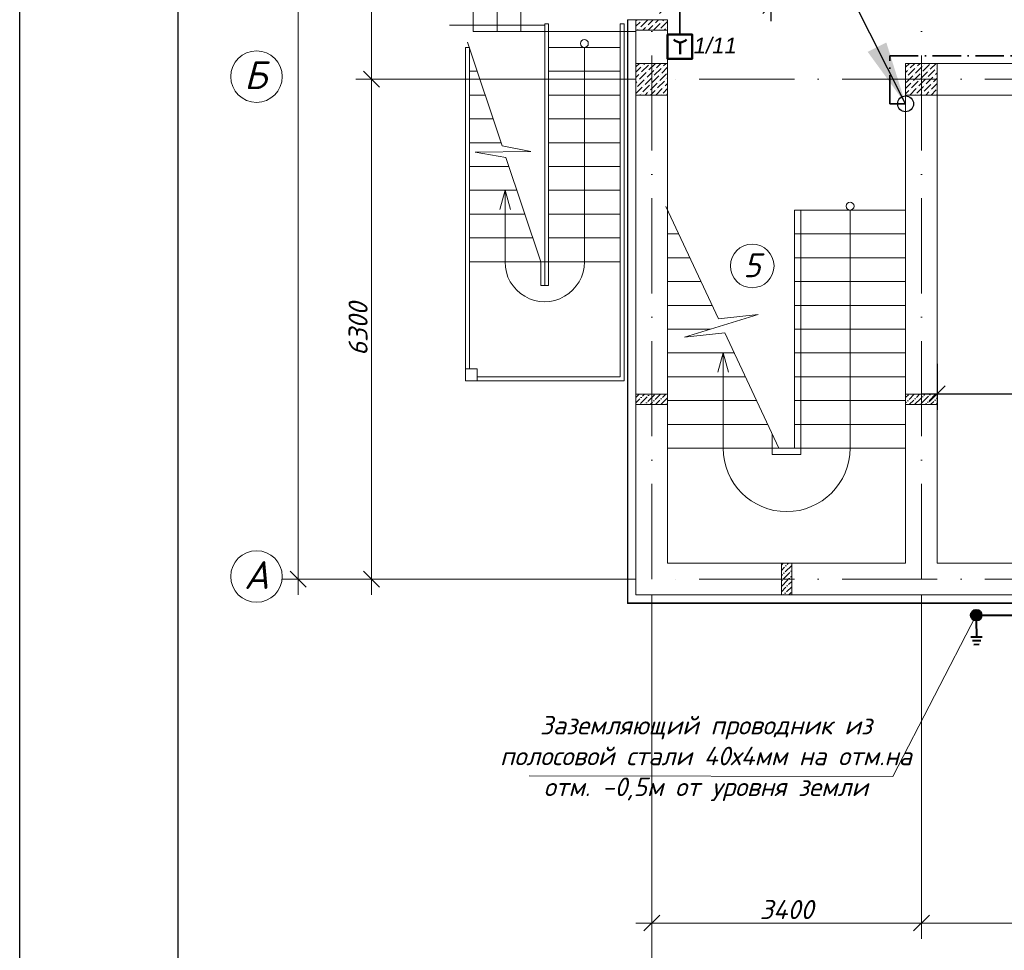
# Model space of a CAD drawing. Header units: millimetres. Extents: x 1114507 to 93926427, y 174473 to 817039.
# Tile 84 of 256: x 1614753 to 1627166, y 475322 to 487051. Entities that reach past the tile are written whole.
import ezdxf

# ---------------------------------------------------------------- set-up
doc = ezdxf.new("R2010")
doc.units = ezdxf.units.MM
doc.linetypes.add('ACAD-1 эт$0$Пл-секц-основа$0$ACAD_ISO10W100', pattern=[18, 12, -3, 0, -3])
doc.linetypes.add('ACAD_ISO10W100', pattern=[18, 12, -3, 0, -3])
for name, color, linetype, lineweight in [('AUDIT_D_200531202138-12', 251, 'Continuous', 20), ('expl', 234, 'Continuous', 13), ('PLAN', 250, 'Continuous', 25), ('SHEMA', 174, 'Continuous', 25), ('Основная', 7, 'Continuous', 50), ('Размер 1', 251, 'Continuous', 20), ('размеры', 12, 'Continuous', 15), ('Разметка', 255, 'Continuous', 30), ('ЭЛ', 20, 'Continuous', 50)]:
    doc.layers.add(name, color=color, linetype=linetype, lineweight=lineweight)
doc.layers.add('kcd_tx', color=7, linetype='Continuous')
doc.layers.add('PDF_Эл.линия силовых сетей', color=7, linetype='Continuous')
doc.styles.get("Standard").update_dxf_attribs({"font": 'isocpeui.ttf'})
doc.styles.add('X_ISO', font='isocpeui.ttf')
doc.linetypes.add('FENCELINE1', pattern='A,6.35,-2.54,[133,ltypeshp.shx,S=2.54,R=0,X=-2.54,Y=0],-2.54,25.4', length=36.83)
doc.dimstyles.new('Внешние', dxfattribs={"dimtxt": 800, "dimasz": 800, "dimexe": 800, "dimexo": 100, "dimgap": 300, "dimtad": 1, "dimdec": 0, "dimzin": 9, "dimtxsty": 'Standard', "dimblk": 'ARCHTICK', "dimcen": 800, "dimdle": 800, "dimadec": 0, "dimazin": 0, "dimtfac": 1, "dimtdec": 0, "dimtmove": 0, "dimatfit": 3, "dimfxl": 0, "dimarcsym": 0})
doc.dimstyles.new('Санжар', dxfattribs={"dimtxt": 240, "dimasz": 200, "dimexe": 200, "dimexo": 200, "dimgap": 50, "dimtad": 1, "dimdec": 0, "dimtxsty": 'Standard', "dimblk": 'OBLIQUE', "dimcen": 2.5, "dimdle": 200, "dimclrd": 152, "dimclre": 152, "dimclrt": 152, "dimadec": 0, "dimazin": 0, "dimtfac": 1, "dimtdec": 0, "dimtmove": 0, "dimatfit": 3, "dimldrblk": 'OBLIQUE', "dimfxl": 0, "dimlwd": 0, "dimlwe": 0, "dimarcsym": 0})

# ---------------------------------------------------------------- blocks, each defined once
blk = doc.blocks.new('_Oblique')
at = {"color": 0, "linetype": 'ByBlock', "lineweight": -2}
blk.add_line((-0.5, -0.5), (0.5, 0.5), dxfattribs=at)
blk = doc.blocks.new('blok1qavmak')
at = {"lineweight": 0, "ltscale": 100}
h = blk.add_hatch(dxfattribs=at)
h.set_pattern_fill('ANSI36', color=256, scale=15, style=0)
h.set_pattern_definition([(45, (582691.36, -605021.81), (25.2569703, 92.6088912), [119.0625, -23.8125, 0, -23.8125])])
h.paths.add_polyline_path([(1492161, 769155), (1492161, 769025), (1491761, 769025), (1491761, 769155)])
h = blk.add_hatch(dxfattribs=at)
h.set_pattern_fill('ANSI36', color=256, scale=15, style=0)
h.set_pattern_definition([(45, (579291.36, -605021.81), (25.2569703, 92.6088912), [119.0625, -23.8125, 0, -23.8125])])
h.paths.add_polyline_path([(1495561, 769155), (1495561, 769025), (1495161, 769025), (1495161, 769155)])
h = blk.add_hatch(dxfattribs=at)
h.set_pattern_fill('ANSI36', color=256, scale=15, style=0)
h.set_pattern_definition([(45, (699722.21, -87289.347), (25.2569703, 92.6088912), [119.0625, -23.8125, 0, -23.8125])])
h.paths.add_polyline_path([(1493726, 766625), (1493596, 766625), (1493596, 767025), (1493726, 767025)])
at = {"color": 1, "linetype": 'ACAD_ISO10W100', "lineweight": 0, "ltscale": 100}
for p, q in [((1491961, 782425), (1491961, 766825)), ((1495361, 782425), (1495361, 766825)), ((1518961, 773125), (1491961, 773125)), ((1518961, 766825), (1491961, 766825))]:
    blk.add_line(p, q, dxfattribs=at)
at = {"color": 0, "lineweight": 0}
for p, q in [((1489711, 775525), (1489711, 773725)), ((1490011, 775525), (1490011, 773725)), ((1490311, 775525), (1490311, 773725)), ((1491761, 773725), (1489711, 773725))]:
    blk.add_line(p, q, dxfattribs=at)
at = {"color": 252, "lineweight": 0, "ltscale": 100}
for p, q in [((1491654, 773875), (1491654, 766518)), ((1491654, 773875), (1491761, 773875)), ((1491654, 773875), (1491761, 773875)), ((1491654, 766518), (1496561, 766518))]:
    blk.add_line(p, q, dxfattribs=at)
at = {"color": 32, "lineweight": 0, "ltscale": 100}
for p, q in [((1491661, 773875), (1491661, 766525)), ((1491661, 766525), (1496561, 766525))]:
    blk.add_line(p, q, dxfattribs=at)
at = {"lineweight": 0, "ltscale": 100}
for p, q in [((1491761, 773875), (1492161, 773875)), ((1490611, 773825), (1490611, 770525)), ((1490661, 773825), (1490611, 773825)), ((1490661, 773825), (1490661, 770525)), ((1491561, 773825), (1491561, 769375)), ((1491561, 773825), (1491611, 773825)), ((1491611, 773825), (1491611, 769325)), ((1491761, 773745), (1491761, 766625)), ((1492161, 773745), (1492161, 767025)), ((1489611, 773525), (1489661, 773525)), ((1489611, 773525), (1489611, 769475, 0)), ((1490074, 772285), (1489639, 773591)), ((1489661, 773525), (1489661, 769475, 0)), ((1491561, 773525), (1490661, 773525)), ((1502911, 773325), (1495161, 773325)), ((1489661, 773225), (1489761, 773225)), ((1491561, 773225), (1490661, 773225)), ((1489661, 772925), (1489861, 772925)), ((1491561, 772925), (1490661, 772925)), ((1495161, 772925), (1495161, 767025)), ((1502911, 772925), (1495561, 772925)), ((1495561, 772925), (1495561, 767025)), ((1489661, 772625), (1489961, 772625)), ((1491561, 772625), (1490661, 772625)), ((1489661, 772325), (1490061, 772325)), ((1490437, 772215), (1490074, 772285)), ((1491561, 772325), (1490661, 772325)), ((1489733, 772207), (1490437, 772215)), ((1490123, 772138), (1489733, 772207)), ((1490561, 770825), (1490123, 772138)), ((1489661, 772025), (1490161, 772025)), ((1491561, 772025), (1490661, 772025)), ((1489661, 771725), (1490261, 771725)), ((1491561, 771725), (1490661, 771725)), ((1492801, 770104), (1492140, 771519)), ((1489661, 771425), (1490361, 771425)), ((1491561, 771425), (1490661, 771425)), ((1495161, 771475), (1493761, 771475)), ((1493761, 768475), (1493761, 771475)), ((1492301, 771175), (1492161, 771175)), ((1495161, 771175), (1493761, 771175)), ((1489661, 771125), (1490461, 771125)), ((1491561, 771125), (1490661, 771125)), ((1489661, 770825), (1490561, 770825)), ((1490561, 770825), (1490561, 770525)), ((1490561, 770825), (1490611, 770825)), ((1490661, 770825), (1490611, 770825)), ((1491561, 770825), (1490661, 770825)), ((1492441, 770875), (1492161, 770875)), ((1495161, 770875), (1493761, 770875)), ((1490661, 770525, 0), (1490561, 770525, 0)), ((1492581, 770575), (1492161, 770575)), ((1495161, 770575), (1493761, 770575)), ((1492721, 770275), (1492161, 770275)), ((1495161, 770275), (1493761, 770275)), ((1492375, 769875), (1493304, 770158)), ((1493304, 770158), (1492801, 770104)), ((1492703, 769975), (1492161, 769975)), ((1492882, 769930), (1492375, 769875)), ((1493561, 768475), (1492882, 769930)), ((1495161, 769975), (1493761, 769975)), ((1493001, 769675), (1492161, 769675)), ((1495161, 769675), (1493761, 769675)), ((1489761, 769375, 0), (1491561, 769375, 0)), ((1489761, 769325, 0), (1491611, 769325, 0)), ((1493141, 769375), (1492161, 769375)), ((1495161, 769375), (1493761, 769375)), ((1493281, 769075), (1492161, 769075)), ((1495161, 769075), (1493761, 769075)), ((1493421, 768775), (1492161, 768775)), ((1495161, 768775), (1493761, 768775)), ((1495161, 768475), (1492161, 768475)), ((1492161, 767025), (1495161, 767025)), ((1495561, 767025), (1496561, 767025)), ((1491761, 766625), (1496561, 766625))]:
    blk.add_line(p, q, dxfattribs=at)
at = {"linetype": 'Continuous', "lineweight": 0, "ltscale": 100}
for p, q in [((1491761, 773860, 0), (1491776, 773875, 0)), ((1491822, 773786, 0), (1491906, 773870, 0)), ((1491915, 773811, 0), (1491978, 773875, 0)), ((1492007, 773837, 0), (1492046, 773875, 0)), ((1492100, 773862, 0), (1492113, 773875, 0)), ((1491761, 773792, 0), (1491814, 773845, 0)), ((1491781, 773745, 0), (1491788, 773752, 0)), ((1491805, 773769, 0), (1491805, 773769, 0)), ((1491830, 773862, 0), (1491830, 773862, 0)), ((1491848, 773745, 0), (1491881, 773778, 0)), ((1491898, 773794, 0), (1491898, 773794, 0)), ((1491916, 773745, 0), (1491973, 773803, 0)), ((1491983, 773745, 0), (1492066, 773828, 0)), ((1491990, 773820, 0), (1491990, 773820, 0)), ((1492058, 773752, 0), (1492058, 773752, 0)), ((1492075, 773769, 0), (1492159, 773853, 0)), ((1492083, 773845, 0), (1492083, 773845, 0)), ((1492118, 773745, 0), (1492133, 773761, 0)), ((1492150, 773778, 0), (1492150, 773778, 0)), ((1491761, 773212), (1491825, 773276)), ((1491766, 773285), (1491806, 773325)), ((1491833, 773217), (1491918, 773302)), ((1491842, 773293), (1491842, 773293)), ((1491859, 773310), (1491874, 773325)), ((1491926, 773243), (1492008, 773325)), ((1491934, 773318), (1491934, 773318)), ((1491993, 773175), (1492078, 773260)), ((1492002, 773251), (1492002, 773251)), ((1492019, 773268), (1492076, 773325)), ((1492086, 773201), (1492161, 773275)), ((1492094, 773276), (1492094, 773276)), ((1492111, 773293), (1492143, 773325)), ((1495161, 773277), (1495209, 773325)), ((1495194, 773175), (1495278, 773260)), ((1495202, 773251), (1495202, 773251)), ((1495219, 773268), (1495276, 773325)), ((1495286, 773201), (1495371, 773285)), ((1495295, 773276), (1495295, 773276)), ((1495312, 773293), (1495344, 773325)), ((1495379, 773226), (1495463, 773310)), ((1495387, 773302), (1495387, 773302)), ((1495404, 773318), (1495411, 773325)), ((1495472, 773251), (1495546, 773325)), ((1495547, 773260), (1495547, 773260)), ((1491761, 773145), (1491800, 773184)), ((1491808, 773125), (1491892, 773209)), ((1491817, 773201), (1491817, 773201)), ((1491876, 773057), (1491960, 773142)), ((1491884, 773133), (1491884, 773133)), ((1491901, 773150), (1491985, 773234)), ((1491909, 773226), (1491909, 773226)), ((1491968, 773083), (1492052, 773167)), ((1491977, 773158), (1491977, 773158)), ((1492061, 773108), (1492145, 773192)), ((1492069, 773184), (1492069, 773184)), ((1492153, 773133), (1492161, 773141)), ((1495161, 773210), (1495185, 773234)), ((1495169, 773083), (1495253, 773167)), ((1495177, 773158), (1495177, 773158)), ((1495261, 773108), (1495345, 773192)), ((1495270, 773184), (1495270, 773184)), ((1495329, 773041), (1495413, 773125)), ((1495354, 773133), (1495438, 773217)), ((1495362, 773209), (1495362, 773209)), ((1495421, 773066), (1495505, 773150)), ((1495430, 773142), (1495430, 773142)), ((1495446, 773158), (1495531, 773243)), ((1495455, 773234), (1495455, 773234)), ((1495514, 773091), (1495561, 773138)), ((1495522, 773167), (1495522, 773167)), ((1495539, 773184), (1495561, 773206)), ((1491761, 773077), (1491774, 773091)), ((1491761, 772943), (1491842, 773024)), ((1491766, 773015), (1491766, 773015)), ((1491783, 773032), (1491867, 773116)), ((1491791, 773108), (1491791, 773108)), ((1491850, 772965), (1491934, 773049)), ((1491859, 773041), (1491859, 773041)), ((1491943, 772990), (1492027, 773074)), ((1491951, 773066), (1491951, 773066)), ((1492013, 772925), (1492094, 773007)), ((1492035, 773015), (1492120, 773100)), ((1492044, 773091), (1492044, 773091)), ((1492103, 772948), (1492161, 773006)), ((1492111, 773024), (1492111, 773024)), ((1492128, 773041), (1492161, 773073)), ((1492136, 773116), (1492136, 773116)), ((1495161, 773008), (1495228, 773074)), ((1495213, 772925), (1495295, 773007)), ((1495236, 773015), (1495320, 773100)), ((1495244, 773091), (1495244, 773091)), ((1495303, 772948), (1495387, 773032)), ((1495312, 773024), (1495312, 773024)), ((1495337, 773116), (1495337, 773116)), ((1495396, 772973), (1495480, 773057)), ((1495404, 773049), (1495404, 773049)), ((1495489, 772999), (1495561, 773071)), ((1495497, 773074), (1495497, 773074)), ((1491811, 772925), (1491817, 772931)), ((1491833, 772948), (1491833, 772948)), ((1491878, 772925), (1491909, 772956)), ((1491926, 772973), (1491926, 772973)), ((1491945, 772925), (1492002, 772982)), ((1492019, 772999), (1492019, 772999)), ((1492086, 772931), (1492086, 772931)), ((1492147, 772925), (1492161, 772939)), ((1495161, 772940), (1495202, 772982)), ((1495219, 772999), (1495219, 772999)), ((1495286, 772931), (1495286, 772931)), ((1495348, 772925), (1495362, 772940)), ((1495379, 772956), (1495379, 772956)), ((1495415, 772925), (1495455, 772965)), ((1495472, 772982), (1495472, 772982)), ((1495482, 772925), (1495547, 772990)), ((1495556, 772931), (1495561, 772936))]:
    blk.add_line(p, q, dxfattribs=at)
at = {"color": 204, "linetype": 'FENCELINE1', "lineweight": 0, "ltscale": 20}
blk.add_line((1490611, 773805), (1489411, 773805), dxfattribs=at)
at = {"color": 152, "lineweight": 0, "ltscale": 100}
for p, q in [((1491961, 766625), (1491961, 762290)), ((1491961, 766625), (1491961, 761576)), ((1495361, 766625), (1495361, 762290)), ((1495361, 766625), (1495361, 762290)), ((1495561, 762490), (1491761, 762490)), ((1505161, 762490), (1495161, 762490))]:
    blk.add_line(p, q, dxfattribs=at)
at = {"color": 204, "linetype": 'FENCELINE1', "lineweight": 0, "ltscale": 20}
blk.add_lwpolyline([(1493481, 768647), (1493481, 768395), (1493841, 768395), (1493841, 771475)], dxfattribs=at)
at = {"layer": 'expl', "lineweight": 0}
for p, q in [((1491111, 773525), (1491111, 770825)), ((1490111, 771725), (1490044, 771482)), ((1490111, 770825), (1490111, 771725)), ((1490111, 771725), (1490178, 771482)), ((1494461, 771475), (1494461, 768475)), ((1492861, 769675), (1492794, 769432)), ((1492861, 769675), (1492928, 769432)), ((1492861, 769675), (1492861, 768475))]:
    blk.add_line(p, q, dxfattribs=at)
for centre in [(1491111, 773575), (1494461, 771525)]:
    blk.add_circle(centre, 50, dxfattribs=at)
for centre, radius, start, end in [((1490611, 770821, 0), 500, 179.5758, 0.4242), ((1493661, 768475), 800, 180, 0)]:
    blk.add_arc(centre, radius, start, end, dxfattribs=at)
at = {"layer": 'kcd_tx', "color": 152, "lineweight": 0, "ltscale": 100}
for p, q in [((1487503, 766625), (1487503, 782625)), ((1488428, 776325), (1488428, 772925)), ((1488428, 773325), (1488428, 766625)), ((1491761, 773125), (1488228, 773125)), ((1491761, 773125), (1488228, 773125)), ((1491761, 766825), (1487303, 766825)), ((1491761, 766825), (1488228, 766825))]:
    blk.add_line(p, q, dxfattribs=at)
at = {"layer": 'PLAN', "color": 158, "lineweight": 0}
for centre in [(1486978, 773158), (1486978, 766858)]:
    blk.add_circle(centre, 325, dxfattribs=at)
at = {"layer": 'размеры', "lineweight": 0, "ltscale": 5}
for p, q in [((1491761, 773745), (1491761, 773875)), ((1491761, 773875), (1492161, 773875)), ((1492161, 773875), (1492161, 773745)), ((1492161, 773745), (1491761, 773745)), ((1492161, 773325), (1491761, 773325)), ((1491761, 773325), (1491761, 772925)), ((1492161, 772925), (1492161, 773325)), ((1495561, 773325), (1495161, 773325)), ((1495161, 773325), (1495161, 772925)), ((1495561, 772925), (1495561, 773325)), ((1491761, 772925), (1492161, 772925)), ((1495161, 772925), (1495561, 772925)), ((1489761, 769475, 0), (1489611, 769475, 0)), ((1489611, 769475, 0), (1489611, 769325, 0)), ((1489761, 769325, 0), (1489761, 769475, 0)), ((1489611, 769325, 0), (1489761, 769325, 0))]:
    blk.add_line(p, q, dxfattribs=at)
for points in [[(1492161, 769155), (1492161, 769025), (1491761, 769025), (1491761, 769155)], [(1492161, 769025), (1492161, 769155), (1491761, 769155), (1491761, 769025)], [(1495561, 769155), (1495561, 769025), (1495161, 769025), (1495161, 769155)], [(1495561, 769025), (1495561, 769155), (1495161, 769155), (1495161, 769025)], [(1493596, 766625), (1493726, 766625), (1493726, 767025), (1493596, 767025)]]:
    blk.add_lwpolyline(points, close=True, dxfattribs=at)
at = {"color": 152, "lineweight": 0, "ltscale": 100, "xscale": 200, "yscale": 200, "zscale": 200, "rotation": 180}
for p in [(1491961, 762490), (1495361, 762490)]:
    blk.add_blockref('_Oblique', p, dxfattribs=at)
at = {"color": 152, "lineweight": 0, "ltscale": 100, "xscale": 200, "yscale": 200, "zscale": 200}
blk.add_blockref('_Oblique', (1495361, 762490), dxfattribs=at)
at = {"layer": 'kcd_tx', "color": 152, "lineweight": 0, "ltscale": 100, "xscale": 200, "yscale": 200, "zscale": 200}
for p, rotation in [((1488428, 773125), 270), ((1488428, 773125), 90), ((1487503, 766825), 270), ((1488428, 766825), 270)]:
    blk.add_blockref('_Oblique', p, dxfattribs=dict(at, rotation=rotation))
at = {"color": 152, "lineweight": 0, "ltscale": 100, "insert": (1493661, 762660), "char_height": 240, "attachment_point": 5}
blk.add_mtext('3400', dxfattribs=at)
at = {"layer": 'kcd_tx', "color": 152, "lineweight": 0, "ltscale": 100, "insert": (1488258, 769975), "char_height": 240, "attachment_point": 5, "rotation": 90, "bg_fill": 3, "box_fill_scale": 1.1, "bg_fill_color": 256, "bg_fill_true_color": 13158600, "bg_fill_transparency": 0}
blk.add_mtext('6300', dxfattribs=at)
at = {"layer": 'PLAN', "lineweight": 0}
for s, p in [('Б', (1486822, 773001)), ('A', (1486821, 766701))]:
    blk.add_text(s, height=350, dxfattribs=at).set_placement(p)
blk = doc.blocks.new('ььь')
at = {"color": 5, "lineweight": 50}
blk.add_line((1264322, -815359), (1264322, -815659), dxfattribs=at)
blk.add_lwpolyline([(1264004, -815157), (1264626, -815157), (1264626, -815781), (1264004, -815781)], close=True, dxfattribs=at)
blk.add_arc((1264321, -815150), 209, 221.0053, 319.5801, dxfattribs=at)
blk = doc.blocks.new('*D1909')
at = {"layer": 'Defpoints', "color": 0, "lineweight": 40, "ltscale": 100, "transparency": 16777216}
for p in [(1624221, 487567), (1629021, 487567), (1629021, 487231)]:
    blk.add_point(p, dxfattribs=at)
at = {"layer": 'kcd_tx', "color": 152, "ltscale": 100, "transparency": 16777216}
for p, q in [((1624221, 487367), (1624221, 487031)), ((1629021, 487367), (1629021, 487031)), ((1624021, 487231), (1629221, 487231))]:
    blk.add_line(p, q, dxfattribs=at)
at = {"layer": 'kcd_tx', "color": 152, "ltscale": 100, "transparency": 16777216, "xscale": 200, "yscale": 200, "zscale": 200, "rotation": 180}
blk.add_blockref('_Oblique', (1624221, 487231), dxfattribs=at)
at = {"layer": 'kcd_tx', "color": 152, "ltscale": 100, "transparency": 16777216, "xscale": 200, "yscale": 200, "zscale": 200}
blk.add_blockref('_Oblique', (1629021, 487231), dxfattribs=at)
at = {"layer": 'kcd_tx', "color": 152, "lineweight": 35, "ltscale": 100, "transparency": 16777216, "insert": (1626621, 487401), "char_height": 240, "attachment_point": 5}
blk.add_mtext('4800', dxfattribs=at)
blk = doc.blocks.new('*D1915')
at = {"layer": 'Defpoints', "color": 0, "lineweight": 40, "ltscale": 100, "transparency": 16777216}
for p in [(1624221, 487567), (1624221, 487231), (1622921, 487051)]:
    blk.add_point(p, dxfattribs=at)
at = {"layer": 'kcd_tx', "color": 152, "ltscale": 100, "transparency": 16777216}
for p, q in [((1622921, 487251), (1622921, 487431)), ((1624221, 487367), (1624221, 487031)), ((1622721, 487231), (1624421, 487231))]:
    blk.add_line(p, q, dxfattribs=at)
at = {"layer": 'kcd_tx', "color": 152, "ltscale": 100, "transparency": 16777216, "xscale": 200, "yscale": 200, "zscale": 200, "rotation": 180}
blk.add_blockref('_Oblique', (1622921, 487231), dxfattribs=at)
at = {"layer": 'kcd_tx', "color": 152, "ltscale": 100, "transparency": 16777216, "xscale": 200, "yscale": 200, "zscale": 200}
blk.add_blockref('_Oblique', (1624221, 487231), dxfattribs=at)
at = {"layer": 'kcd_tx', "color": 152, "lineweight": 35, "ltscale": 100, "transparency": 16777216, "insert": (1623571, 487401), "char_height": 240, "attachment_point": 5}
blk.add_mtext('1300', dxfattribs=at)
blk = doc.blocks.new('*D1920')
at = {"layer": 'Defpoints', "color": 0, "lineweight": 40, "ltscale": 100, "transparency": 16777216}
for p in [(1626321, 482915), (1628921, 482915), (1628921, 482335)]:
    blk.add_point(p, dxfattribs=at)
at = {"layer": 'kcd_tx', "color": 152, "ltscale": 100, "transparency": 16777216}
for p, q in [((1626321, 482715), (1626321, 482135)), ((1628921, 482715), (1628921, 482135)), ((1626121, 482335), (1629121, 482335))]:
    blk.add_line(p, q, dxfattribs=at)
at = {"layer": 'kcd_tx', "color": 152, "ltscale": 100, "transparency": 16777216, "xscale": 200, "yscale": 200, "zscale": 200, "rotation": 180}
blk.add_blockref('_Oblique', (1626321, 482335), dxfattribs=at)
at = {"layer": 'kcd_tx', "color": 152, "ltscale": 100, "transparency": 16777216, "xscale": 200, "yscale": 200, "zscale": 200}
blk.add_blockref('_Oblique', (1628921, 482335), dxfattribs=at)
at = {"layer": 'kcd_tx', "color": 152, "lineweight": 35, "ltscale": 100, "transparency": 16777216, "insert": (1627621, 482505), "char_height": 240, "attachment_point": 5}
blk.add_mtext('2600', dxfattribs=at)
blk = doc.blocks.new('_ArchTick')
at = {"color": 0, "linetype": 'ByBlock', "const_width": 0.15}
blk.add_lwpolyline([(-0.5, -0.5), (0.5, 0.5)], dxfattribs=at)
blk = doc.blocks.new('кнгл')
at = {"layer": 'Размер 1', "linetype": 'ByBlock', "lineweight": 40, "ltscale": 20}
h = blk.add_hatch(color=250, dxfattribs=at)
h.dxf.hatch_style = 1
h.set_gradient(color1=(51, 51, 51), color2=(0, 0, 0), one_color=1, name='INVSPHERICAL')
h.paths.add_polyline_path([(18854418, -8867469, 1), (18854612, -8867469, 1)])
at = {"layer": 'Размер 1', "color": 0, "linetype": 'ByBlock', "lineweight": 40, "ltscale": 20}
blk.add_circle((18854515, -8867469), 96.9, dxfattribs=at)
at = {"layer": 'Разметка', "color": 0, "linetype": 'ByBlock', "lineweight": 40, "ltscale": 20}
for p, q in [((18854515, -8867566), (18854515, -8867858)), ((18854416, -8867858), (18854615, -8867858)), ((18854440, -8867926), (18854591, -8867926)), ((18854466, -8867994), (18854565, -8867994))]:
    blk.add_line(p, q, dxfattribs=at)

msp = doc.modelspace()

# ---------------------------------------------------------------- linework, layer by layer
at = {"color": 5, "elevation": 0}
msp.add_lwpolyline([(1614752.7, 498647.8), (1667610.7, 498647.8), (1667610.7, 468947.8), (1614752.7, 468947.8)], close=True, dxfattribs=at)
at = {"color": 5, "lineweight": 30, "elevation": 0}
msp.add_lwpolyline([(1616752.7, 498147.8), (1667110.7, 498147.8), (1667110.7, 469447.8), (1616752.7, 469447.8)], close=True, dxfattribs=at)
at = {"layer": 'Defpoints', "color": 3, "linetype": 'ByBlock', "elevation": 0}
msp.add_lwpolyline([(1614752.7, 498647.8), (1656752.7, 498647.8), (1656752.7, 468947.8), (1614752.7, 468947.8)], close=True, dxfattribs=at)
at = {"layer": 'expl', "lineweight": 0}
msp.add_circle((1623987.8, 483948.1), 275.1, dxfattribs=at)

# ---------------------------------------------------------------- texts
at = {"lineweight": 0, "insert": (1624094.7, 484106.2), "char_height": 300, "width": 349.19, "attachment_point": 3}
msp.add_mtext('5', dxfattribs=at)

# ---------------------------------------------------------------- next in the draw order: block references
at = {"color": 0}
msp.add_blockref('blok1qavmak', (130760.6, -286823.9), dxfattribs=at)

# ---------------------------------------------------------------- next in the draw order: linework, layer by layer
at = {"color": 5, "lineweight": 35, "ltscale": 100}
msp.add_line((1623075.9, 486865.6), (1623075.9, 487803.3), dxfattribs=at)
at = {"color": 3, "lineweight": 40, "ltscale": 100}
msp.add_line((1626812.8, 479545.9), (1636048, 479545.9), dxfattribs=at)
at = {"color": 242, "linetype": 'ACAD-1 эт$0$Пл-секц-основа$0$ACAD_ISO10W100', "lineweight": 35, "ltscale": 30}
msp.add_lwpolyline([(1625921.4, 485991), (1625721.4, 485991), (1625721.4, 486597.9), (1636091.4, 486597.9), (1636091.4, 481160.1)], dxfattribs=at)
at = {"lineweight": 30}
msp.add_circle((1625921.4, 485991), 100, dxfattribs=at)
at = {"layer": 'PDF_Эл.линия силовых сетей', "lineweight": 15}
msp.add_lwpolyline([(1626812.8, 479545.9), (1625758.8, 477513.1), (1621175.2, 477519.4)], dxfattribs=at)

# ---------------------------------------------------------------- next in the draw order: block references
at = {"color": 114, "lineweight": 15, "xscale": 0.496200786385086, "yscale": 0.496200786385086, "zscale": 0.496200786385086}
msp.add_blockref('ььь', (995721.7, 891347.3), dxfattribs=at)
at = {"layer": 'AUDIT_D_200531202138-12', "color": 0, "linetype": 'ByBlock', "lineweight": 25, "xscale": 0.7000000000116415, "yscale": 0.7000000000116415, "zscale": 0.7000000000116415, "rotation": 0.573359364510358}
msp.add_blockref('кнгл', (-11632801.9, 6554391.4), dxfattribs=at)

# ---------------------------------------------------------------- next in the draw order: texts
at = {"layer": 'SHEMA', "color": 5, "ltscale": 300, "insert": (1623793.6, 486825.9), "char_height": 200, "width": 1463.345, "attachment_point": 3}
msp.add_mtext('{\\fArial|b0|i1|c0|p34;1\\fArial|b0|i1|c204|p34;/\\fArial|b0|i1|c0|p34;11}', dxfattribs=at)
at = {"layer": 'ЭЛ', "color": 159, "lineweight": 30, "insert": (1623404.1, 477202.7), "char_height": 233.023, "width": 5207.104, "attachment_point": 8, "style": 'X_ISO'}
msp.add_mtext('{\\C256;\\c0;Заземляющий проводник из полосовой стали 40х4мм на отм.на отм. -0,5м от уровня земли}', dxfattribs=at)

# ---------------------------------------------------------------- next in the draw order: dimensions: what is measured, and where the dimension line sits
at = {"layer": 'kcd_tx', "lineweight": 35, "ltscale": 100}
dim = msp.add_linear_dim(base=(1624220.5, 487231.3), p1=(1622921.4, 487051.2), p2=(1624220.5, 487567.1), text='1300', dimstyle='Санжар', override={"dimfxl": 200, "dimtfillclr": 253, "dimlwd": 65535, "dimlwe": 65535, "dimarcsym": 2}, dxfattribs=at)
dim.commit()
dim.dimension.update_dxf_attribs({"geometry": '*D1915', "text_midpoint": (1623571, 487401.3)})
for base, p1, p2, picture, middle in [((1629020.5, 487231.3), (1624220.5, 487567.1), (1629020.5, 487567.1), '*D1909', (1626620.5, 487401.3)), ((1628921.4, 482335.1), (1626321.4, 482914.9), (1628921.4, 482914.9), '*D1920', (1627621.4, 482505.1))]:
    dim = msp.add_linear_dim(base=base, p1=p1, p2=p2, dimstyle='Санжар', override={"dimfxl": 200, "dimtfillclr": 253, "dimlwd": 65535, "dimlwe": 65535, "dimarcsym": 2}, dxfattribs=at)
    dim.commit()
    dim.dimension.update_dxf_attribs({"geometry": picture, "text_midpoint": middle})

# ---------------------------------------------------------------- next in the draw order: leaders
at = {"layer": 'Основная', "lineweight": 15}
msp.add_leader([(1625921.4, 485991), (1620591.3, 496555.8)], dimstyle='Внешние', override={"dimldrblk": 'None'}, dxfattribs=at)
at = {"layer": 'Основная', "lineweight": 50}
msp.add_leader([(1625921.4, 485991), (1624502.8, 488802.9)], dimstyle='Внешние', dxfattribs=at)

doc.saveas('drawing.dxf')
